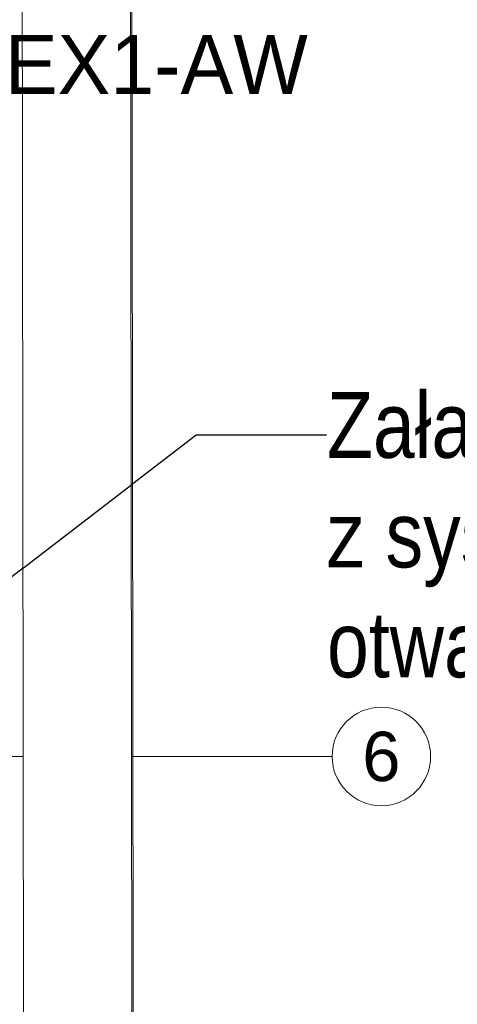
# Model space of a CAD drawing. Header units: millimetres. Extents: x -70539 to 23478, y -51814 to 44720.
# Tile 237 of 256: x -32239 to -30906, y 20026 to 23023. Entities that reach past the tile are written whole.
import ezdxf
from ezdxf import colors
from ezdxf.entities.mleader import LeaderData, LeaderLine
from ezdxf.enums import TextEntityAlignment as Align
from ezdxf.math import Vec2, Vec3

# ---------------------------------------------------------------- set-up
doc = ezdxf.new("R2010")
doc.units = ezdxf.units.MM
doc.set_wipeout_variables(frame=1)
doc.linetypes.add('A.01 RZUT PARTERU$0$Wipeout_Contour', pattern=[100, 0, -100])
for name, color, linetype, lineweight in [('A.01 RZUT PARTERU$0$201-A Ppoż_Nr_pióra__31', 1, 'Continuous', 30), ('A.01 RZUT PARTERU$0$410-K Osie główne_Nr_pióra__1', 7, 'Continuous', 20), ('IS_Wentylacja_Opis', 5, 'Continuous', 13), ('XREF', 8, 'Continuous', 9)]:
    doc.layers.add(name, color=color, linetype=linetype, lineweight=lineweight)
for name, color, linetype, lineweight, true_color in [('A.01 RZUT PARTERU$0$410-K Osie główne_Nr_pióra__95', 7, 'Continuous', 20, 0x7c7c7c), ('A.01 RZUT PARTERU$0$420-K Ściany_Nr_pióra__95', 7, 'Continuous', 20, 0x7c7c7c), ('A.01 RZUT PARTERU$0$460 - Stropy_Nr_pióra__95', 7, 'Continuous', 13, 0x7c7c7c)]:
    doc.layers.add(name, color=color, linetype=linetype, lineweight=lineweight, true_color=true_color)
doc.layers.add('A.01 RZUT PARTERU$0$420-K Ściany', color=7, linetype='Continuous')
doc.layers.add('DLX_LUMKEY_IDX', color=1, linetype='Continuous', true_color=0xff0000)
doc.styles.add('A.01 RZUT PARTERU$0$STYL_AUTOMATYCZNY_2', font='arial.ttf')
doc.styles.get("Standard").update_dxf_attribs({"font": 'arial.ttf'})
doc.styles.add('TableTextStyle', font='txt')
doc.linetypes.add('A.01 RZUT PARTERU$0$PPOZ REI 60', pattern='A,0,[1,A.01 RZUT PARTERU1.Shx,S=1.984127,R=0,X=0,Y=0],-400,0', length=400)

# ---------------------------------------------------------------- blocks, each defined once
blk = doc.blocks.new('A.01 RZUT PARTERU')
at = {"layer": 'A.01 RZUT PARTERU$0$201-A Ppoż_Nr_pióra__31', "color": 8, "linetype": 'A.01 RZUT PARTERU$0$PPOZ REI 60', "lineweight": 5}
blk.add_line((641.51, 2288.49), (641.51, -3.9), dxfattribs=at)
at = {"layer": 'A.01 RZUT PARTERU$0$410-K Osie główne_Nr_pióra__95', "color": 8, "linetype": 'Continuous', "lineweight": 5}
for p, q in [((642.06, 3003), (642.06, 22.12)), ((617.33, 1533.81), (717.33, 1533.81))]:
    blk.add_line(p, q, dxfattribs=at)
blk.add_circle((732.33, 1533.81), 15, dxfattribs=at)
at = {"layer": 'A.01 RZUT PARTERU$0$410-K Osie główne_Nr_pióra__1', "color": 8, "lineweight": 5, "style": 'A.01 RZUT PARTERU$0$STYL_AUTOMATYCZNY_2'}
blk.add_text('6', height=15, dxfattribs=at).set_placement((732.33, 1541.31), align=Align.TOP_CENTER)
at = {"color": 8, "linetype": 'A.01 RZUT PARTERU$0$Wipeout_Contour', "lineweight": 5, "ltscale": 6017.385693}
blk.add_wipeout([(655.29, 2276.77), (622.29, 2276.77), (625.07, 59.14), (658.07, 59.1)], dxfattribs=at).dxf.layer = 'A.01 RZUT PARTERU$0$420-K Ściany'
at = {"layer": 'A.01 RZUT PARTERU$0$420-K Ściany_Nr_pióra__95', "color": 8, "linetype": 'Continuous', "lineweight": 5, "flags": 128}
for points in [[(622.29, 2276.77), (625.07, 59.14)], [(658.07, 59.1), (655.29, 2276.77)]]:
    blk.add_lwpolyline(points, dxfattribs=at)
at = {"layer": 'A.01 RZUT PARTERU$0$460 - Stropy_Nr_pióra__95', "color": 8, "linetype": 'Continuous', "lineweight": 5, "flags": 128}
blk.add_lwpolyline([(6.75, 7.87), (658.57, 7.05), (655.73, 2276.77), (1099.75, 2276.77), (1099.75, 2747.25), (655.14, 2747.25), (654.75, 3058.7), (10.58, 3058.7)], close=True, dxfattribs=at)

msp = doc.modelspace()

# ---------------------------------------------------------------- block references
at = {"layer": 'XREF', "xscale": 10, "yscale": 10, "zscale": 10}
msp.add_blockref('A.01 RZUT PARTERU', (-38460.6, 5442.3), dxfattribs=at)

# ---------------------------------------------------------------- next in the draw order: texts
at = {"layer": 'DLX_LUMKEY_IDX', "style": 'TableTextStyle'}
msp.add_text('EX1-AW', height=180, dxfattribs=at).set_placement((-32284.1, 22796.6))

# ---------------------------------------------------------------- next in the draw order: leaders
at = {"layer": 'IS_Wentylacja_Opis'}
ml = msp.add_multileader_mtext('Standard', dxfattribs=at)
ml.set_content('{\\A1;\\fArial Narrow|b0|i0|c161|p0;Załączanie wentylatorów LWA.H2-1.1-1.2 \\Pz systemu detekcji H{\\H0.7x;\\S^ 2;} z jednoczesnym otwarciem bram wjazdowych.\\fArial|b0|i0|c238|p0; }', color=256)
ml.set_leader_properties()
ml.build(insert=Vec2(0, 0))
ml.multileader.update_dxf_attribs({"dogleg_length": 150, "arrow_head_size": 150})
ctx = ml.context
ctx.base_point, ctx.char_height, ctx.arrow_head_size, ctx.plane_origin = Vec3(-31304.9, 21759.1, -2), 200, 150, Vec3(-67807119.1, -56907652.1, -2)
notes = []
notes.append((ctx, [(0, (1, 1, 0), (-31701.4, 21759.1, -2), (1, 0), 396.5, [(0, [(-32464.6, 21173.9, -2)], 0, [])])]))
ctx.mtext.insert, ctx.mtext.width = Vec3(-31302.9, 21889.1, -2), 4881.725
for ctx, leaders in notes:
    for number, flags, end, landing, length, lines in leaders:
        leader = LeaderData()
        leader.index, (leader.has_last_leader_line, leader.has_dogleg_vector, leader.attachment_direction) = number, flags
        leader.last_leader_point, leader.dogleg_vector, leader.dogleg_length = Vec3(end), Vec3(landing), length
        for number, points, colour, breaks in lines:
            line = LeaderLine()
            line.index, line.vertices, line.color, line.breaks = number, Vec3.list(points), colors.encode_raw_color(colour), breaks
            leader.lines.append(line)
        ctx.leaders.append(leader)

doc.saveas('drawing.dxf')
